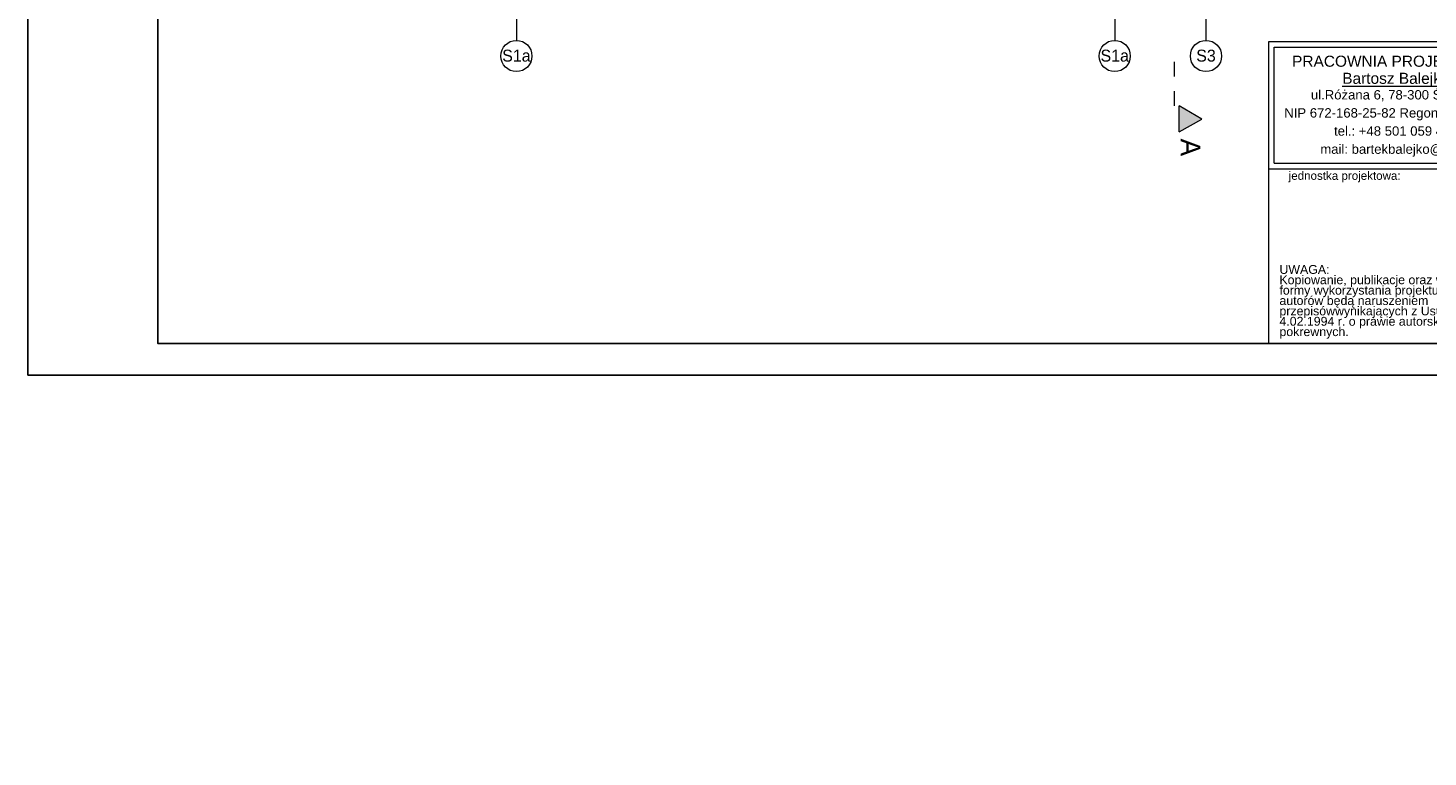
# Model space of a CAD drawing. Extents: x -438200 to -357500, y 15000 to 163871.
# Tile 35 of 148: x -438200 to -411234, y 52044 to 66078. Entities that reach past the tile are written whole.
import ezdxf
from ezdxf.lldxf.tags import DXFTag

# ---------------------------------------------------------------- set-up
doc = ezdxf.new("R2010")
doc.units = 0
doc.header["$MEASUREMENT"] = 0
doc.set_wipeout_variables(frame=1)
doc.linetypes.add('Dashed', pattern=[564.444447, 282.222223, -282.222223])
doc.layers.get('0').update_dxf_attribs({"color": 252})
for name, color, linetype in [('#podkład', 252, 'Continuous'), ('_TABELA', 7, 'Continuous'), ('Arch opisy', 252, 'Continuous'), ('IS_Opisy_działek_Therm', 7, 'SOLID')]:
    doc.layers.add(name, color=color, linetype=linetype)
for name, color, linetype, lineweight in [('Arch opisy_Nr_Pióra__1', 252, 'Continuous', 25), ('Arch opisy_Nr_Pióra__21', 252, 'Continuous', 9), ('ARCH TABELA_Nr_Pióra__21', 252, 'Continuous', 9), ('ARCH TABELA_Nr_Pióra__7', 252, 'Continuous', 13), ('INWENT OPISY_Nr_Pióra__21', 252, 'Continuous', 9), ('INWENT OPISY_Nr_Pióra__41', 252, 'Continuous', 15)]:
    doc.layers.add(name, color=color, linetype=linetype, lineweight=lineweight)
doc.styles.add('GENERATED_STYLE_5', font='txt')
doc.styles.add('GENERATED_STYLE_7', font='arial.ttf')
doc.styles.add('GENERATED_STYLE_8', font='arial.ttf')
doc.styles.get("Standard").update_dxf_attribs({"font": 'arial.ttf', "width": 0.8, "bigfont": 'BIGFONT.SHX'})
tags = doc.linetypes.add('SOLID', pattern=[10, 10, 0]).pattern_tags.tags
tags[6:7] = [DXFTag(74, 4), DXFTag(75, 0), DXFTag(340, '0'), DXFTag(46, 0.0), DXFTag(50, 0.0), DXFTag(44, 0.0), DXFTag(45, 0.0)]
tags[4:5] = [DXFTag(74, 4), DXFTag(75, 0), DXFTag(340, '0'), DXFTag(46, 0.0), DXFTag(50, 0.0), DXFTag(44, 0.0), DXFTag(45, 0.0)]

# ---------------------------------------------------------------- blocks, each defined once
blk = doc.blocks.new('Linia_132', base_point=(-415510, 57733))
at = {"layer": 'Arch opisy_Nr_Pióra__21', "linetype": 'Continuous'}
blk.add_line((-415510, 57733), (-415510, 55653), dxfattribs=at)
blk.add_circle((-415510, 55353), 300, dxfattribs=at)
blk = doc.blocks.new('Linia_140', base_point=(-417268, 57733))
at = {"layer": 'Arch opisy_Nr_Pióra__21', "linetype": 'Continuous'}
blk.add_line((-417268, 57733), (-417268, 55653), dxfattribs=at)
blk.add_circle((-417268, 55353), 300, dxfattribs=at)
blk = doc.blocks.new('Linia_142', base_point=(-428793, 57733))
at = {"layer": 'Arch opisy_Nr_Pióra__21', "linetype": 'Continuous'}
blk.add_line((-428793, 57733), (-428793, 55653), dxfattribs=at)
blk.add_circle((-428793, 55353), 300, dxfattribs=at)
blk = doc.blocks.new('piętro')
at = {"layer": 'INWENT OPISY_Nr_Pióra__21', "linetype": 'Continuous'}
blk.add_hatch(color=252, dxfattribs=at).paths.add_polyline_path([(-415589, 46489), (-416025, 46245), (-416025, 46745)], flags=0)
at = {"layer": 'INWENT OPISY_Nr_Pióra__41', "color": 252, "linetype": 'Dashed'}
blk.add_line((-416125, 47589), (-416125, 46489), dxfattribs=at)
at = {"layer": 'INWENT OPISY_Nr_Pióra__41', "color": 252, "linetype": 'Continuous'}
for p, q in [((-416025, 46245), (-416025, 46745)), ((-415589, 46489), (-416025, 46745)), ((-416025, 46245), (-415589, 46489))]:
    blk.add_line(p, q, dxfattribs=at)
at = {"layer": 'Arch opisy', "color": 252, "linetype": 'Continuous'}
for name, p in [('Linia_142', (-428793, 50084)), ('Linia_140', (-417268, 50084)), ('Linia_132', (-415510, 50084))]:
    blk.add_blockref(name, p, dxfattribs=at)
at = {"layer": 'Arch opisy_Nr_Pióra__1', "color": 252, "linetype": 'Continuous', "char_height": 230, "attachment_point": 2, "style": 'GENERATED_STYLE_5'}
for s, insert in [('{S1a}', (-428793, 47826)), ('{S1a}', (-417268, 47826)), ('{S3}', (-415510, 47826))]:
    blk.add_mtext(s, dxfattribs=dict(at, insert=insert))
at = {"layer": 'INWENT OPISY_Nr_Pióra__21', "color": 252, "linetype": 'Continuous', "insert": (-415618, 45945), "char_height": 380, "attachment_point": 2, "rotation": 270, "style": 'GENERATED_STYLE_5'}
blk.add_mtext('{A}', dxfattribs=at)

msp = doc.modelspace()

# ---------------------------------------------------------------- block references
at = {"layer": '#podkład', "color": 3, "lineweight": 50}
msp.add_blockref('piętro', (0, 17835), dxfattribs=at)

# ---------------------------------------------------------------- texts
at = {"layer": 'IS_Opisy_działek_Therm', "color": 3, "lineweight": 50, "ltscale": 10, "char_height": 180, "rotation": 90}
for insert, attachment_point in [((-427818, 63045), 9), ((-427818, 63045), 9), ((-425130, 63045), 9), ((-425130, 63045), 9), ((-422507, 63045), 9), ((-422507, 63045), 9), ((-419019, 63045), 9), ((-419019, 63045), 9), ((-418169, 63045), 9), ((-418169, 63045), 9), ((-415568, 52044), 7)]:
    msp.add_mtext('\\fArial|b0|i0;', dxfattribs=dict(at, insert=insert, attachment_point=attachment_point))
at = {"layer": 'IS_Opisy_działek_Therm', "color": 3, "lineweight": 50, "ltscale": 10, "char_height": 180}
for insert, attachment_point in [((-419896, 62587), 9), ((-419896, 62587), 9), ((-419491, 62662), 9), ((-419491, 62619), 3), ((-428850, 61547), 7), ((-428850, 61504), 1), ((-428910, 61472), 7), ((-428910, 61472), 7), ((-428910, 59161), 7), ((-428910, 59161), 7), ((-428850, 59236), 7), ((-428850, 59193), 1), ((-428910, 58086), 7), ((-428910, 58086), 7), ((-428850, 58161), 7), ((-428850, 58118), 1), ((-428910, 56696), 7), ((-428910, 56696), 7), ((-428850, 56771), 7), ((-428850, 56727), 1), ((-429010, 55642), 7), ((-429010, 55642), 7), ((-428950, 55717), 7), ((-428950, 55673), 1), ((-416478, 52619), 7), ((-416548, 52576), 1), ((-416538, 52544), 7), ((-416538, 52544), 7)]:
    msp.add_mtext('\\fArial|b0|i0;', dxfattribs=dict(at, insert=insert, attachment_point=attachment_point))

# ---------------------------------------------------------------- next in the draw order: texts
at = {"layer": 'IS_Opisy_działek_Therm', "color": 3, "lineweight": 50, "ltscale": 10, "char_height": 180, "rotation": 90}
for insert, attachment_point in [((-426810, 64255), 7), ((-426752, 64235), 1), ((-426735, 64195), 7), ((-426735, 64195), 7), ((-420413, 64255), 7), ((-420355, 64235), 1), ((-420338, 64195), 7), ((-420338, 64195), 7), ((-417257, 64255), 7), ((-417182, 64195), 7), ((-417182, 64195), 7), ((-417199, 64165), 1), ((-427893, 63500), 9), ((-427836, 63500), 3), ((-425205, 63500), 9), ((-425148, 63500), 3), ((-422582, 63500), 9), ((-422525, 63500), 3), ((-419094, 63500), 9), ((-419037, 63500), 3), ((-418244, 63500), 9), ((-418186, 63500), 3)]:
    msp.add_mtext('\\fArial|b0|i0;', dxfattribs=dict(at, insert=insert, attachment_point=attachment_point))
at = {"layer": 'IS_Opisy_działek_Therm', "color": 3, "lineweight": 50, "ltscale": 10, "char_height": 180}
for insert, attachment_point in [((-429048, 63750), 9), ((-429048, 63750), 9), ((-428643, 63825), 9), ((-428643, 63782), 3), ((-426554, 63708), 9), ((-426554, 63708), 9), ((-426149, 63783), 9), ((-426149, 63740), 3), ((-419386, 63742), 9), ((-419386, 63742), 9), ((-418981, 63817), 9), ((-418981, 63773), 3)]:
    msp.add_mtext('\\fArial|b0|i0;', dxfattribs=dict(at, insert=insert, attachment_point=attachment_point))

# ---------------------------------------------------------------- next in the draw order: wipeouts: each hides what was drawn before it
at = {"color": 3, "lineweight": 50}
msp.add_wipeout([(-414300, 65816), (-396800, 65816), (-396800, 60005), (-414300, 60005)], dxfattribs=at)

# ---------------------------------------------------------------- next in the draw order: linework, layer by layer
at = {"layer": '_TABELA', "color": 7}
msp.add_lwpolyline([(-438200, 89095), (-396200, 89095), (-438200, 89095), (-438200, 59395), (-396200, 59395), (-396200, 89095)], dxfattribs=at)
msp.add_lwpolyline([(-396800, 88485), (-435700, 88485), (-435700, 60005), (-396800, 60005)], close=True, dxfattribs=at)
at = {"layer": 'ARCH TABELA_Nr_Pióra__21', "color": 0, "linetype": 'Continuous'}
for p, q in [((-414300, 60005), (-414300, 65816)), ((-414300, 65816), (-409406, 65816)), ((-414300, 63370), (-414300, 65816)), ((-414300, 65816), (-396800, 65816)), ((-414194, 63476), (-414194, 65710)), ((-414194, 65710), (-409513, 65710)), ((-414194, 63476), (-409513, 63476)), ((-414300, 63370), (-409406, 63370)), ((-414300, 60005), (-409406, 60005))]:
    msp.add_line(p, q, dxfattribs=at)

# ---------------------------------------------------------------- next in the draw order: texts
at = {"layer": 'ARCH TABELA_Nr_Pióra__7', "color": 0, "linetype": 'Continuous', "insert": (-411853, 65545), "char_height": 212.77, "attachment_point": 2, "line_spacing_factor": 0.926719, "style": 'GENERATED_STYLE_8'}
msp.add_mtext('{PRACOWNIA PROJEKTOWA\\P\\LBartosz Balejko}', dxfattribs=at)
at = {"layer": 'ARCH TABELA_Nr_Pióra__7', "color": 0, "linetype": 'Continuous', "style": 'GENERATED_STYLE_7'}
for s, insert, char_height, width, attachment_point, line_spacing_factor in [('{ul.Różana 6, 78-300 Świdwin\\PNIP 672-168-25-82 Regon 331349321\\Ptel.: +48 501 059 462\\Pmail: bartekbalejko@o2.pl}', (-411853, 64883), 180.85, 4680.85, 2, 1.156383), ('{UWAGA:\\PKopiowanie, publikacje oraz wszelkie inne formy wykorzystania projektu bez zgody autorów będą naruszeniem przepisówwynikających z Ustawy z dnia 4.02.1994 r. o prawie autorskim i prawach pokrewnych.}', (-414095, 61515), 170.213, 4483.41, 1, 0.703415)]:
    msp.add_mtext(s, dxfattribs=dict(at, insert=insert, char_height=char_height, width=width, attachment_point=attachment_point, line_spacing_factor=line_spacing_factor))
at = {"layer": 'ARCH TABELA_Nr_Pióra__7', "color": 0, "linetype": 'Continuous', "insert": (-413917, 63315), "char_height": 159.58, "attachment_point": 1, "style": 'GENERATED_STYLE_7'}
msp.add_mtext('{jednostka projektowa:}', dxfattribs=at)

doc.saveas('drawing.dxf')
